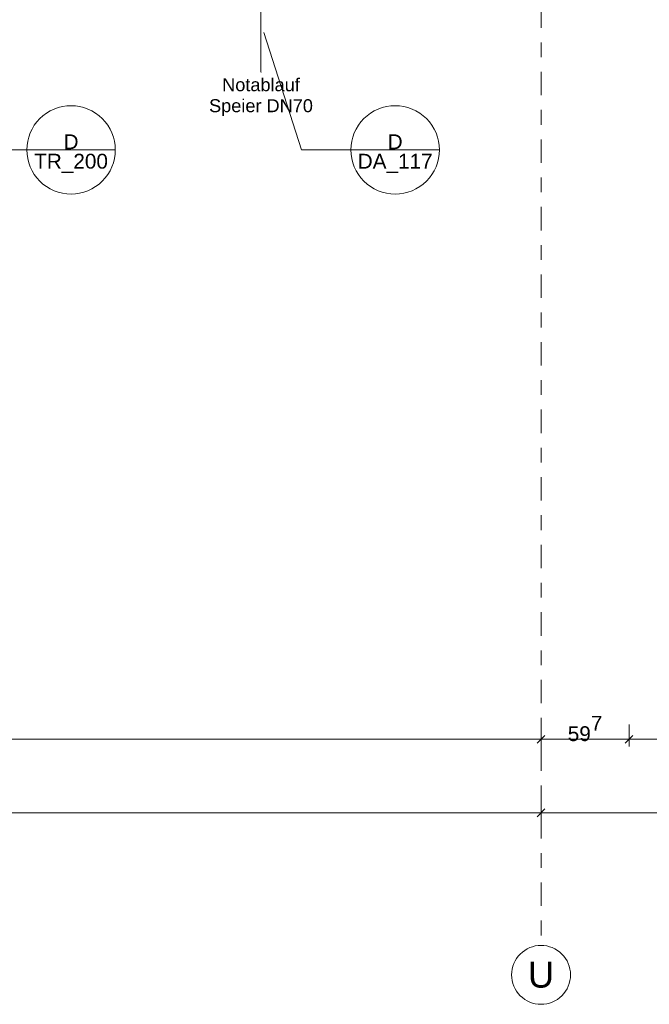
# Model space of a CAD drawing. Header units: metres. Extents: x -180 to 4, y -47 to 4.
# Tile 13 of 256: x -163.76 to -159.49, y -46.57 to -39.89. Entities that reach past the tile are written whole.
import ezdxf

# ---------------------------------------------------------------- set-up
doc = ezdxf.new("R2010")
doc.units = ezdxf.units.M
doc.header["$LTSCALE"] = 0.05
doc.header["$PDMODE"] = 1
doc.header["$PDSIZE"] = -2
doc.linetypes.add('Linienart-53', pattern=[5.291531, 3.175, -1.058062, 0.352704, -0.705764])
doc.layers.get('0').update_dxf_attribs({"lineweight": 25})
for name, color, linetype, lineweight, true_color in [('30 -36 Dächer- 4 Dachbekleidungen', 7, 'Continuous', 9, 0xccccff), ('70 -72 Beschriftung- 1 Beschriftung allgemein', 7, 'Continuous', 9, 0xff6633), ('70 -72 Beschriftung- 7 Detailverweise', 7, 'Continuous', 9, 0x00dd00), ('70 -76 Bemaßung- 2 Allgemein', 7, 'Continuous', 5, 0x6666cc)]:
    doc.layers.add(name, color=color, linetype=linetype, lineweight=lineweight, true_color=true_color)
for name, color, linetype, lineweight in [('40 -41 Abwasser_Wasser_Gas- 2 Wasser-1', 7, 'Continuous', 15), ('70 -71 Achsen- 1 Gebäudeachsen', 7, 'Linienart-53', 18), ('Keine', 7, 'Continuous', 9)]:
    doc.layers.add(name, color=color, linetype=linetype, lineweight=lineweight)
doc.styles.add('Arial', font='arial.ttf')
doc.dimstyles.new('k+k 1_50', dxfattribs={"dimtxt": 0.075516, "dimasz": 0.05302, "dimexe": 0.05, "dimexo": 0.15, "dimgap": 0.01, "dimtad": 1, "dimdec": 3, "dimtxsty": 'Arial', "dimblk": 'VW_SLASH', "dimblk1": 'VW_SLASH', "dimblk2": 'VW_SLASH', "dimcen": 0, "dimdle": 0.05, "dimadec": 3, "dimazin": 0, "dimtfac": 0.75, "dimtdec": 3, "dimtix": 1, "dimtmove": 0, "dimatfit": 0, "dimldrblk": 'VW_SLASH-1', "dimfxl": 0.125, "dimfxlon": 1, "dimfrac": 2, "dimtolj": 1, "dimarcsym": 0})
doc.dimstyles.new('k+k_klein', dxfattribs={"dimtxt": 0.075516, "dimasz": 0.05302, "dimexe": 0.05, "dimexo": 0.15, "dimgap": 0.005, "dimtad": 1, "dimdec": 3, "dimtxsty": 'Arial', "dimblk": 'VW_SLASH-2', "dimblk1": 'VW_SLASH-2', "dimblk2": 'VW_SLASH-2', "dimcen": 0, "dimdle": 0.025, "dimadec": 3, "dimazin": 0, "dimtfac": 0.75, "dimtdec": 3, "dimtix": 1, "dimtmove": 0, "dimatfit": 0, "dimldrblk": 'VW_FILLEDARROW', "dimfxl": 0.1, "dimfxlon": 1, "dimfrac": 2, "dimtolj": 1, "dimarcsym": 0})

# ---------------------------------------------------------------- blocks, each defined once
blk = doc.blocks.new('Gruppe-104')
at = {"layer": '70 -72 Beschriftung- 7 Detailverweise'}
blk.add_line((0.935, 0), (0.335, 0), dxfattribs=at)
at = {"layer": '70 -72 Beschriftung- 7 Detailverweise', "flags": 128}
blk.add_lwpolyline([(0.935, 0), (0.9336, -0.0294), (0.9292, -0.0585), (0.9221, -0.0871), (0.9122, -0.1148), (0.8996, -0.1414), (0.8844, -0.1667), (0.8669, -0.1903), (0.8471, -0.2121), (0.8253, -0.2319), (0.8017, -0.2494), (0.7764, -0.2646), (0.7498, -0.2772), (0.7221, -0.2871), (0.6935, -0.2942), (0.6644, -0.2986), (0.635, -0.3), (0.6056, -0.2986), (0.5765, -0.2942), (0.5479, -0.2871), (0.5202, -0.2772), (0.4936, -0.2646), (0.4683, -0.2494), (0.4447, -0.2319), (0.4229, -0.2121), (0.4031, -0.1903), (0.3856, -0.1667), (0.3704, -0.1414), (0.3578, -0.1148), (0.3479, -0.0871), (0.3408, -0.0585), (0.3364, -0.0294), (0.335, 0), (0.3364, 0.0294), (0.3408, 0.0585), (0.3479, 0.0871), (0.3578, 0.1148), (0.3704, 0.1414), (0.3856, 0.1667), (0.4031, 0.1903), (0.4229, 0.2121), (0.4447, 0.2319), (0.4683, 0.2494), (0.4936, 0.2646), (0.5202, 0.2772), (0.5479, 0.2871), (0.5765, 0.2942), (0.6056, 0.2986), (0.635, 0.3), (0.6644, 0.2986), (0.6935, 0.2942), (0.7221, 0.2871), (0.7498, 0.2772), (0.7764, 0.2646), (0.8017, 0.2494), (0.8253, 0.2319), (0.8471, 0.2121), (0.8669, 0.1903), (0.8844, 0.1667), (0.8996, 0.1414), (0.9122, 0.1148), (0.9221, 0.0871), (0.9292, 0.0585), (0.9336, 0.0294)], close=True, dxfattribs=at)
at = {"layer": '70 -72 Beschriftung- 7 Detailverweise'}
blk.add_point((0.635, 0), dxfattribs=at)
at = {"layer": '70 -72 Beschriftung- 7 Detailverweise', "line_spacing_factor": 0.96878, "style": 'Arial'}
for s, insert, char_height, attachment_point in [('D', (0.635, 0.0046), 0.1007, 8), ('DA_117', (0.635, -0.0267), 0.10069, 2)]:
    blk.add_mtext(s, dxfattribs=dict(at, insert=insert, char_height=char_height, attachment_point=attachment_point))
blk = doc.blocks.new('Referenzmarkierung-22')
at = {"layer": '70 -72 Beschriftung- 7 Detailverweise', "transparency": 33554687}
for q in [(-0.2566, 0.7972), (0.635, 0)]:
    blk.add_line((0, 0), q, dxfattribs=at)
at = {"layer": '70 -72 Beschriftung- 7 Detailverweise', "color": 7, "transparency": 33554687}
blk.add_blockref('Gruppe-104', (0, 0), dxfattribs=at)
blk = doc.blocks.new('Gruppe-134')
at = {"layer": '70 -72 Beschriftung- 1 Beschriftung allgemein', "linetype": 'Continuous', "lineweight": 0}
blk.add_hatch(color=30, dxfattribs=at).paths.add_polyline_path([(-162.1202, -40.2386), (-162.121, -40.2416), (-162.1218, -40.2386)])
at = {"layer": '70 -72 Beschriftung- 1 Beschriftung allgemein', "lineweight": 5, "flags": 128}
blk.add_lwpolyline([(-162.1202, -40.2386), (-162.121, -40.2416), (-162.1218, -40.2386)], close=True, dxfattribs=at)
at = {"layer": '70 -72 Beschriftung- 1 Beschriftung allgemein', "insert": (-162.121, -40.2832), "char_height": 0.088103, "attachment_point": 2, "line_spacing_factor": 0.969685, "style": 'Arial'}
blk.add_mtext('Notablauf\\PSpeier DN70', dxfattribs=at)
at = {"color": 255}
blk.add_wipeout([(-162.1643, -39.702), (-162.1616, -39.6979), (-162.1586, -39.6941), (-162.1552, -39.6905), (-162.1514, -39.6874), (-162.1474, -39.6846), (-162.1431, -39.6822), (-162.1386, -39.6802), (-162.1339, -39.6787), (-162.1291, -39.6777), (-162.1243, -39.6771), (-162.1194, -39.6771), (-162.1145, -39.6775), (-162.1096, -39.6783), (-162.1049, -39.6797), (-162.1004, -39.6815), (-162.096, -39.6837), (-162.0919, -39.6864), (-162.088, -39.6894), (-162.0845, -39.6929), (-162.0813, -39.6966), (-162.0785, -39.7006), (-162.0762, -39.7049), (-162.0742, -39.7094), (-162.0727, -39.7141), (-162.0717, -39.7189), (-162.0711, -39.7238), (-162.071, -39.7287), (-162.0714, -39.7336), (-162.0723, -39.7384), (-162.0737, -39.7431), (-162.0755, -39.7477), (-162.0777, -39.752), (-162.0804, -39.7562), (-162.0834, -39.76), (-162.0868, -39.7635), (-162.0906, -39.7667), (-162.0946, -39.7695), (-162.0989, -39.7719), (-162.1034, -39.7738), (-162.1081, -39.7753), (-162.1129, -39.7764), (-162.1177, -39.7769), (-162.1226, -39.777), (-162.1275, -39.7766), (-162.1324, -39.7757), (-162.1371, -39.7744), (-162.1416, -39.7726), (-162.146, -39.7703), (-162.1501, -39.7677), (-162.154, -39.7646), (-162.1575, -39.7612), (-162.1607, -39.7575), (-162.1635, -39.7534), (-162.1658, -39.7492), (-162.1678, -39.7447), (-162.1693, -39.74), (-162.1703, -39.7352), (-162.1709, -39.7303), (-162.171, -39.7254), (-162.1706, -39.7205), (-162.1697, -39.7157), (-162.1683, -39.711), (-162.1665, -39.7064)], dxfattribs=at).dxf.layer = '40 -41 Abwasser_Wasser_Gas- 2 Wasser-1'
at = {"layer": '40 -41 Abwasser_Wasser_Gas- 2 Wasser-1', "flags": 128}
blk.add_lwpolyline([(-162.1643, -39.702), (-162.1616, -39.6979), (-162.1586, -39.6941), (-162.1552, -39.6905), (-162.1514, -39.6874), (-162.1474, -39.6846), (-162.1431, -39.6822), (-162.1386, -39.6802), (-162.1339, -39.6787), (-162.1291, -39.6777), (-162.1243, -39.6771), (-162.1194, -39.6771), (-162.1145, -39.6775), (-162.1096, -39.6783), (-162.1049, -39.6797), (-162.1004, -39.6815), (-162.096, -39.6837), (-162.0919, -39.6864), (-162.088, -39.6894), (-162.0845, -39.6929), (-162.0813, -39.6966), (-162.0785, -39.7006), (-162.0762, -39.7049), (-162.0742, -39.7094), (-162.0727, -39.7141), (-162.0717, -39.7189), (-162.0711, -39.7238), (-162.071, -39.7287), (-162.0714, -39.7336), (-162.0723, -39.7384), (-162.0737, -39.7431), (-162.0755, -39.7477), (-162.0777, -39.752), (-162.0804, -39.7562), (-162.0834, -39.76), (-162.0868, -39.7635), (-162.0906, -39.7667), (-162.0946, -39.7695), (-162.0989, -39.7719), (-162.1034, -39.7738), (-162.1081, -39.7753), (-162.1129, -39.7764), (-162.1177, -39.7769), (-162.1226, -39.777), (-162.1275, -39.7766), (-162.1324, -39.7757), (-162.1371, -39.7744), (-162.1416, -39.7726), (-162.146, -39.7703), (-162.1501, -39.7677), (-162.154, -39.7646), (-162.1575, -39.7612), (-162.1607, -39.7575), (-162.1635, -39.7534), (-162.1658, -39.7492), (-162.1678, -39.7447), (-162.1693, -39.74), (-162.1703, -39.7352), (-162.1709, -39.7303), (-162.171, -39.7254), (-162.1706, -39.7205), (-162.1697, -39.7157), (-162.1683, -39.711), (-162.1665, -39.7064)], close=True, dxfattribs=at)
at = {"layer": '70 -72 Beschriftung- 1 Beschriftung allgemein'}
blk.add_line((-162.121, -39.727), (-162.121, -40.2416), dxfattribs=at)
blk = doc.blocks.new('Gruppe-198')
at = {"layer": '70 -72 Beschriftung- 7 Detailverweise', "transparency": 33554687}
for p, q in [((-164.0446, -40.7696), (-163.4096, -40.7696)), ((-161.8458, -40.7696), (-161.2108, -40.7696))]:
    blk.add_line(p, q, dxfattribs=at)
at = {"layer": '70 -72 Beschriftung- 7 Detailverweise'}
for p, q in [((-163.1096, -40.7696), (-163.7096, -40.7696)), ((-160.9108, -40.7696), (-161.5108, -40.7696))]:
    blk.add_line(p, q, dxfattribs=at)
at = {"layer": '70 -72 Beschriftung- 7 Detailverweise', "flags": 128}
for points in [[(-163.1096, -40.7696), (-163.111, -40.799), (-163.1153, -40.8281), (-163.1225, -40.8567), (-163.1324, -40.8844), (-163.145, -40.911), (-163.1601, -40.9362), (-163.1777, -40.9599), (-163.1974, -40.9817), (-163.2193, -41.0015), (-163.2429, -41.019), (-163.2682, -41.0341), (-163.2948, -41.0467), (-163.3225, -41.0566), (-163.3511, -41.0638), (-163.3802, -41.0681), (-163.4096, -41.0696), (-163.439, -41.0681), (-163.4681, -41.0638), (-163.4967, -41.0566), (-163.5244, -41.0467), (-163.551, -41.0341), (-163.5762, -41.019), (-163.5999, -41.0015), (-163.6217, -40.9817), (-163.6415, -40.9599), (-163.659, -40.9362), (-163.6742, -40.911), (-163.6867, -40.8844), (-163.6967, -40.8567), (-163.7038, -40.8281), (-163.7081, -40.799), (-163.7096, -40.7696), (-163.7081, -40.7402), (-163.7038, -40.711), (-163.6967, -40.6825), (-163.6867, -40.6548), (-163.6742, -40.6281), (-163.659, -40.6029), (-163.6415, -40.5792), (-163.6217, -40.5574), (-163.5999, -40.5377), (-163.5762, -40.5201), (-163.551, -40.505), (-163.5244, -40.4924), (-163.4967, -40.4825), (-163.4681, -40.4753), (-163.439, -40.471), (-163.4096, -40.4696), (-163.3802, -40.471), (-163.3511, -40.4753), (-163.3225, -40.4825), (-163.2948, -40.4924), (-163.2682, -40.505), (-163.2429, -40.5201), (-163.2193, -40.5377), (-163.1974, -40.5574), (-163.1777, -40.5792), (-163.1601, -40.6029), (-163.145, -40.6281), (-163.1324, -40.6548), (-163.1225, -40.6825), (-163.1153, -40.711), (-163.111, -40.7402)], [(-160.9108, -40.7696), (-160.9122, -40.799), (-160.9166, -40.8281), (-160.9237, -40.8567), (-160.9336, -40.8844), (-160.9462, -40.911), (-160.9613, -40.9362), (-160.9789, -40.9599), (-160.9987, -40.9817), (-161.0205, -41.0015), (-161.0441, -41.019), (-161.0694, -41.0341), (-161.096, -41.0467), (-161.1237, -41.0566), (-161.1523, -41.0638), (-161.1814, -41.0681), (-161.2108, -41.0696), (-161.2402, -41.0681), (-161.2693, -41.0638), (-161.2979, -41.0566), (-161.3256, -41.0467), (-161.3522, -41.0341), (-161.3775, -41.019), (-161.4011, -41.0015), (-161.4229, -40.9817), (-161.4427, -40.9599), (-161.4602, -40.9362), (-161.4754, -40.911), (-161.488, -40.8844), (-161.4979, -40.8567), (-161.505, -40.8281), (-161.5093, -40.799), (-161.5108, -40.7696), (-161.5093, -40.7402), (-161.505, -40.711), (-161.4979, -40.6825), (-161.488, -40.6548), (-161.4754, -40.6281), (-161.4602, -40.6029), (-161.4427, -40.5792), (-161.4229, -40.5574), (-161.4011, -40.5377), (-161.3775, -40.5201), (-161.3522, -40.505), (-161.3256, -40.4924), (-161.2979, -40.4825), (-161.2693, -40.4753), (-161.2402, -40.471), (-161.2108, -40.4696), (-161.1814, -40.471), (-161.1523, -40.4753), (-161.1237, -40.4825), (-161.096, -40.4924), (-161.0694, -40.505), (-161.0441, -40.5201), (-161.0205, -40.5377), (-160.9987, -40.5574), (-160.9789, -40.5792), (-160.9613, -40.6029), (-160.9462, -40.6281), (-160.9336, -40.6548), (-160.9237, -40.6825), (-160.9166, -40.711), (-160.9122, -40.7402)]]:
    blk.add_lwpolyline(points, close=True, dxfattribs=at)
at = {"layer": '70 -72 Beschriftung- 7 Detailverweise'}
for p in [(-163.4096, -40.7696), (-161.2108, -40.7696)]:
    blk.add_point(p, dxfattribs=at)
at = {"layer": '70 -72 Beschriftung- 7 Detailverweise', "line_spacing_factor": 0.96878, "style": 'Arial'}
for s, insert, char_height, attachment_point in [('D', (-163.4096, -40.765), 0.1007, 8), ('D', (-161.2108, -40.765), 0.1007, 8), ('TR_200', (-163.4096, -40.7962), 0.10069, 2), ('DA_117', (-161.2108, -40.7962), 0.10069, 2)]:
    blk.add_mtext(s, dxfattribs=dict(at, insert=insert, char_height=char_height, attachment_point=attachment_point))
at = {"color": 255}
blk.add_wipeout([(-173.236, -40.347), (-172.846, -40.347), (-172.846, -40.307), (-173.196, -40.307), (-173.196, -39.702), (-160.641, -39.702), (-160.641, -39.662), (-173.236, -39.662)], dxfattribs=at).dxf.layer = '30 -36 Dächer- 4 Dachbekleidungen'
blk.add_wipeout([(-173.136, -40.247), (-172.846, -40.247), (-172.846, -40.157), (-173.046, -40.157), (-173.046, -39.852), (-160.641, -39.852), (-160.641, -39.762), (-173.136, -39.762)], dxfattribs=at).dxf.layer = '30 -36 Dächer- 4 Dachbekleidungen'
at = {"layer": '70 -72 Beschriftung- 7 Detailverweise'}
blk.add_blockref('Referenzmarkierung-22', (-161.8458, -40.7696), dxfattribs=at)
at = {"layer": '40 -41 Abwasser_Wasser_Gas- 2 Wasser-1', "color": 7}
blk.add_blockref('Gruppe-134', (0, 0), dxfattribs=at)
at = {"layer": '70 -72 Beschriftung- 7 Detailverweise', "transparency": 33554687}
blk.add_line((-161.8458, -40.7696), (-162.1024, -39.9724), dxfattribs=at)
blk = doc.blocks.new('_Dach_2D (2D)')
at = {"layer": '70 -72 Beschriftung- 1 Beschriftung allgemein', "color": 7}
blk.add_blockref('Gruppe-198', (0, 0), dxfattribs=at)
blk = doc.blocks.new('VW_SLASH-2')
at = {"color": 0, "linetype": 'ByBlock', "lineweight": -2, "transparency": 16777216}
blk.add_line((0.47, 0), (-1, 0), dxfattribs=at)
at = {"color": 0, "lineweight": 5, "transparency": 16777216, "flags": 128}
blk.add_lwpolyline([(0.5, 0.5), (-0.5, -0.5)], dxfattribs=at)
blk = doc.blocks.new('*D2209')
at = {"layer": '70 -76 Bemaßung- 2 Allgemein', "color": 0, "lineweight": -2}
for p, q in [((-167.821, -45.172), (-167.821, -45.322)), ((-160.221, -45.172), (-160.221, -45.322)), ((-160.274, -45.272), (-167.768, -45.272))]:
    blk.add_line(p, q, dxfattribs=at)
at = {"layer": 'Defpoints', "color": 0}
for p in [(-167.821, -42.294), (-160.221, -42.294), (-167.821, -45.272)]:
    blk.add_point(p, dxfattribs=at)
at = {"layer": '70 -76 Bemaßung- 2 Allgemein', "color": 0, "lineweight": -2, "xscale": 0.05302001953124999, "yscale": 0.05302001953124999, "zscale": 0.05302001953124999, "rotation": 180}
blk.add_blockref('VW_SLASH-2', (-167.821, -45.272), dxfattribs=at)
at = {"layer": '70 -76 Bemaßung- 2 Allgemein', "color": 0, "lineweight": -2, "xscale": 0.05302001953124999, "yscale": 0.05302001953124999, "zscale": 0.05302001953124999}
blk.add_blockref('VW_SLASH-2', (-160.221, -45.272), dxfattribs=at)
at = {"layer": '70 -76 Bemaßung- 2 Allgemein', "color": 0, "insert": (-164.021, -45.2066), "char_height": 0.10069, "attachment_point": 5, "style": 'Arial'}
blk.add_mtext('\\A1;7,60', dxfattribs=at)
blk = doc.blocks.new('VW_FILLEDARROW')
at = {"linetype": 'Continuous', "lineweight": 0, "transparency": 16777216}
blk.add_hatch(color=0, dxfattribs=at).paths.add_polyline_path([(-2.83, 0.76), (0, 0), (-2.83, -0.76)])
at = {"color": 0, "lineweight": 5, "transparency": 16777216, "flags": 128}
blk.add_lwpolyline([(-2.83, 0.76), (0, 0), (-2.83, -0.76)], close=True, dxfattribs=at)
blk = doc.blocks.new('*D2210')
at = {"layer": '70 -76 Bemaßung- 2 Allgemein', "color": 0, "lineweight": -2}
for p, q in [((-160.221, -45.172), (-160.221, -45.322)), ((-152.621, -45.172), (-152.621, -45.322)), ((-152.674, -45.272), (-160.168, -45.272))]:
    blk.add_line(p, q, dxfattribs=at)
at = {"layer": 'Defpoints', "color": 0}
for p in [(-160.221, -42.294), (-152.621, -42.294), (-160.221, -45.272)]:
    blk.add_point(p, dxfattribs=at)
at = {"layer": '70 -76 Bemaßung- 2 Allgemein', "color": 0, "lineweight": -2, "xscale": 0.05302001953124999, "yscale": 0.05302001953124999, "zscale": 0.05302001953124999, "rotation": 180}
blk.add_blockref('VW_SLASH-2', (-160.221, -45.272), dxfattribs=at)
at = {"layer": '70 -76 Bemaßung- 2 Allgemein', "color": 0, "lineweight": -2, "xscale": 0.05302001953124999, "yscale": 0.05302001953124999, "zscale": 0.05302001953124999}
blk.add_blockref('VW_SLASH-2', (-152.621, -45.272), dxfattribs=at)
at = {"layer": '70 -76 Bemaßung- 2 Allgemein', "color": 0, "insert": (-156.421, -45.2066), "char_height": 0.10069, "attachment_point": 5, "style": 'Arial'}
blk.add_mtext('\\A1;7,60', dxfattribs=at)
blk = doc.blocks.new('VW_SLASH')
at = {"color": 0, "linetype": 'ByBlock', "lineweight": -2, "transparency": 16777216}
blk.add_line((0.94, 0), (-1, 0), dxfattribs=at)
at = {"color": 0, "lineweight": 20, "transparency": 16777216, "flags": 128}
blk.add_lwpolyline([(0.5, 0.5), (-0.5, -0.5)], dxfattribs=at)
blk = doc.blocks.new('*D2258')
at = {"layer": '70 -76 Bemaßung- 2 Allgemein', "color": 0, "lineweight": -2}
for p, q in [((-178.143, -39.447), (-178.318, -39.447)), ((-178.268, -39.991), (-178.268, -39.5001)), ((-178.143, -40.044), (-178.318, -40.044))]:
    blk.add_line(p, q, dxfattribs=at)
at = {"layer": 'Defpoints', "color": 0}
for p in [(-178.268, -39.447), (-175.421, -39.447), (-160.181, -40.044)]:
    blk.add_point(p, dxfattribs=at)
at = {"layer": '70 -76 Bemaßung- 2 Allgemein', "color": 0, "lineweight": -2, "xscale": 0.05302001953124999, "yscale": 0.05302001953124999, "zscale": 0.05302001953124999}
for p, rotation in [((-178.268, -39.447), 90), ((-178.268, -40.044), 270)]:
    blk.add_blockref('VW_SLASH', p, dxfattribs=dict(at, rotation=rotation))
at = {"layer": '70 -76 Bemaßung- 2 Allgemein', "color": 0, "insert": (-178.3453, -39.7455), "char_height": 0.100689, "attachment_point": 5, "rotation": 90, "style": 'Arial'}
blk.add_mtext('\\A1;59\\S7^ ;', dxfattribs=at)
blk = doc.blocks.new('VW_SLASH-1')
at = {"color": 0, "linetype": 'ByBlock', "lineweight": -2, "transparency": 16777216}
blk.add_line((0.94, 0), (-1, 0), dxfattribs=at)
at = {"color": 0, "lineweight": 5, "transparency": 16777216, "flags": 128}
blk.add_lwpolyline([(0.5, 0.5), (-0.5, -0.5)], dxfattribs=at)
blk = doc.blocks.new('*D2261')
at = {"layer": '70 -76 Bemaßung- 2 Allgemein', "color": 0, "lineweight": -2}
for p, q in [((-175.421, -44.672), (-175.421, -44.822)), ((-160.221, -44.872), (-160.221, -44.722)), ((-160.274, -44.772), (-175.368, -44.772))]:
    blk.add_line(p, q, dxfattribs=at)
at = {"layer": 'Defpoints', "color": 0}
for p in [(-175.421, -31.197), (-175.421, -44.772), (-160.221, -45.272)]:
    blk.add_point(p, dxfattribs=at)
at = {"layer": '70 -76 Bemaßung- 2 Allgemein', "color": 0, "lineweight": -2, "xscale": 0.05302001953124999, "yscale": 0.05302001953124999, "zscale": 0.05302001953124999, "rotation": 180}
blk.add_blockref('VW_SLASH-2', (-175.421, -44.772), dxfattribs=at)
at = {"layer": '70 -76 Bemaßung- 2 Allgemein', "color": 0, "lineweight": -2, "xscale": 0.05302001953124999, "yscale": 0.05302001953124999, "zscale": 0.05302001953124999}
blk.add_blockref('VW_SLASH-2', (-160.221, -44.772), dxfattribs=at)
at = {"layer": '70 -76 Bemaßung- 2 Allgemein', "color": 0, "insert": (-167.821, -44.7066), "char_height": 0.10069, "attachment_point": 5, "style": 'Arial'}
blk.add_mtext('\\A1;15,20', dxfattribs=at)
blk = doc.blocks.new('*D2262')
at = {"layer": '70 -76 Bemaßung- 2 Allgemein', "color": 0, "lineweight": -2}
for p, q in [((-160.221, -44.872), (-160.221, -44.722)), ((-159.624, -44.672), (-159.624, -44.822)), ((-159.677, -44.772), (-160.168, -44.772))]:
    blk.add_line(p, q, dxfattribs=at)
at = {"layer": 'Defpoints', "color": 0}
for p in [(-159.624, -11.657), (-160.221, -44.772), (-160.221, -45.272)]:
    blk.add_point(p, dxfattribs=at)
at = {"layer": '70 -76 Bemaßung- 2 Allgemein', "color": 0, "lineweight": -2, "xscale": 0.05302001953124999, "yscale": 0.05302001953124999, "zscale": 0.05302001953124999, "rotation": 180}
blk.add_blockref('VW_SLASH-2', (-160.221, -44.772), dxfattribs=at)
at = {"layer": '70 -76 Bemaßung- 2 Allgemein', "color": 0, "lineweight": -2, "xscale": 0.05302001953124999, "yscale": 0.05302001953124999, "zscale": 0.05302001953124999}
blk.add_blockref('VW_SLASH-2', (-159.624, -44.772), dxfattribs=at)
at = {"layer": '70 -76 Bemaßung- 2 Allgemein', "color": 0, "insert": (-159.9225, -44.6997), "char_height": 0.100689, "attachment_point": 5, "style": 'Arial'}
blk.add_mtext('\\A1;59\\S7^ ;', dxfattribs=at)
blk = doc.blocks.new('*D2263')
at = {"layer": '70 -76 Bemaßung- 2 Allgemein', "color": 0, "lineweight": -2}
for p, q in [((-159.624, -44.672), (-159.624, -44.822)), ((-100.018, -44.672), (-100.018, -44.822)), ((-100.071, -44.772), (-159.571, -44.772))]:
    blk.add_line(p, q, dxfattribs=at)
at = {"layer": 'Defpoints', "color": 0}
for p in [(-159.624, -11.657), (-100.018, -31.157), (-159.624, -44.772)]:
    blk.add_point(p, dxfattribs=at)
at = {"layer": '70 -76 Bemaßung- 2 Allgemein', "color": 0, "lineweight": -2, "xscale": 0.05302001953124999, "yscale": 0.05302001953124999, "zscale": 0.05302001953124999, "rotation": 180}
blk.add_blockref('VW_SLASH-2', (-159.624, -44.772), dxfattribs=at)
at = {"layer": '70 -76 Bemaßung- 2 Allgemein', "color": 0, "lineweight": -2, "xscale": 0.05302001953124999, "yscale": 0.05302001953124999, "zscale": 0.05302001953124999}
blk.add_blockref('VW_SLASH-2', (-100.018, -44.772), dxfattribs=at)
at = {"layer": '70 -76 Bemaßung- 2 Allgemein', "color": 0, "insert": (-129.821, -44.6889), "char_height": 0.100689, "attachment_point": 5, "style": 'Arial'}
blk.add_mtext('\\A1;59,60\\S6^ ;', dxfattribs=at)
blk = doc.blocks.new('_Achsen (3D)')
at = {"layer": '70 -71 Achsen- 1 Gebäudeachsen', "transparency": 33554687}
blk.add_line((-160.221, 3.8), (-160.221, -46.172), dxfattribs=at)
at = {"color": 255, "transparency": 33554687}
blk.add_wipeout([(-160.221, -46.172), (-160.2014, -46.173), (-160.182, -46.1759), (-160.1629, -46.1807), (-160.1445, -46.1873), (-160.1267, -46.1957), (-160.1099, -46.2057), (-160.0941, -46.2174), (-160.0796, -46.2306), (-160.0664, -46.2452), (-160.0547, -46.2609), (-160.0446, -46.2778), (-160.0362, -46.2955), (-160.0296, -46.314), (-160.0248, -46.333), (-160.022, -46.3524), (-160.021, -46.372), (-160.022, -46.3916), (-160.0248, -46.4111), (-160.0296, -46.4301), (-160.0362, -46.4486), (-160.0446, -46.4663), (-160.0547, -46.4832), (-160.0664, -46.4989), (-160.0796, -46.5135), (-160.0941, -46.5266), (-160.1099, -46.5383), (-160.1267, -46.5484), (-160.1445, -46.5568), (-160.1629, -46.5634), (-160.182, -46.5682), (-160.2014, -46.5711), (-160.221, -46.572), (-160.2406, -46.5711), (-160.26, -46.5682), (-160.2791, -46.5634), (-160.2975, -46.5568), (-160.3153, -46.5484), (-160.3321, -46.5383), (-160.3479, -46.5266), (-160.3624, -46.5135), (-160.3756, -46.4989), (-160.3873, -46.4832), (-160.3974, -46.4663), (-160.4058, -46.4486), (-160.4124, -46.4301), (-160.4172, -46.4111), (-160.42, -46.3916), (-160.421, -46.372), (-160.42, -46.3524), (-160.4172, -46.333), (-160.4124, -46.314), (-160.4058, -46.2955), (-160.3974, -46.2778), (-160.3873, -46.2609), (-160.3756, -46.2452), (-160.3624, -46.2306), (-160.3479, -46.2174), (-160.3321, -46.2057), (-160.3153, -46.1957), (-160.2975, -46.1873), (-160.2791, -46.1807), (-160.26, -46.1759), (-160.2406, -46.173)], dxfattribs=at).dxf.layer = 'Keine'
at = {"layer": 'Keine', "transparency": 33554687, "flags": 128}
blk.add_lwpolyline([(-160.221, -46.172), (-160.2014, -46.173), (-160.182, -46.1759), (-160.1629, -46.1807), (-160.1445, -46.1873), (-160.1267, -46.1957), (-160.1099, -46.2057), (-160.0941, -46.2174), (-160.0796, -46.2306), (-160.0664, -46.2452), (-160.0547, -46.2609), (-160.0446, -46.2778), (-160.0362, -46.2955), (-160.0296, -46.314), (-160.0248, -46.333), (-160.022, -46.3524), (-160.021, -46.372), (-160.022, -46.3916), (-160.0248, -46.4111), (-160.0296, -46.4301), (-160.0362, -46.4486), (-160.0446, -46.4663), (-160.0547, -46.4832), (-160.0664, -46.4989), (-160.0796, -46.5135), (-160.0941, -46.5266), (-160.1099, -46.5383), (-160.1267, -46.5484), (-160.1445, -46.5568), (-160.1629, -46.5634), (-160.182, -46.5682), (-160.2014, -46.5711), (-160.221, -46.572), (-160.2406, -46.5711), (-160.26, -46.5682), (-160.2791, -46.5634), (-160.2975, -46.5568), (-160.3153, -46.5484), (-160.3321, -46.5383), (-160.3479, -46.5266), (-160.3624, -46.5135), (-160.3756, -46.4989), (-160.3873, -46.4832), (-160.3974, -46.4663), (-160.4058, -46.4486), (-160.4124, -46.4301), (-160.4172, -46.4111), (-160.42, -46.3916), (-160.421, -46.372), (-160.42, -46.3524), (-160.4172, -46.333), (-160.4124, -46.314), (-160.4058, -46.2955), (-160.3974, -46.2778), (-160.3873, -46.2609), (-160.3756, -46.2452), (-160.3624, -46.2306), (-160.3479, -46.2174), (-160.3321, -46.2057), (-160.3153, -46.1957), (-160.2975, -46.1873), (-160.2791, -46.1807), (-160.26, -46.1759), (-160.2406, -46.173)], close=True, dxfattribs=at)
at = {"layer": 'Keine', "transparency": 33554687, "insert": (-160.221, -46.372), "char_height": 0.1762, "attachment_point": 5, "line_spacing_factor": 0.970891, "style": 'Arial'}
blk.add_mtext('U', dxfattribs=at)
blk = doc.blocks.new('Gruppe-1910')
at = {"layer": '70 -76 Bemaßung- 2 Allgemein'}
for p1, p2, picture, middle in [((-160.22099996, -42.29404198), (-167.82099996, -42.29404198), '*D2209', (-164.02099996, -45.20657844)), ((-152.62099996, -42.29404198), (-160.22099996, -42.29404198), '*D2210', (-156.42099996, -45.20657844))]:
    dim = blk.add_aligned_dim(p1=p1, p2=p2, distance=2.978, text='7,60', dimstyle='k+k_klein', override={"dimtxt": 0.100689, "dimgap": 0.005, "dimdec": 8, "dimpost": '<>', "dimtxsty": 'Arial', "dimtmove": 2}, dxfattribs=at)
    dim.commit()
    dim.dimension.update_dxf_attribs({"geometry": picture, "text_midpoint": middle})
blk = doc.blocks.new('Gruppe-1913')
at = {"layer": '70 -76 Bemaßung- 2 Allgemein'}
dim = blk.add_linear_dim(base=(-178.26799996, -39.44704198), p1=(-160.18099996, -40.04404198), p2=(-175.42099996, -39.44704198), angle=270, text='59\\S7^ ;', dimstyle='k+k 1_50', override={"dimtxt": 0.100689, "dimgap": 0.01, "dimdec": 8, "dimpost": '<>', "dimtxsty": 'Arial', "dimtmove": 2}, dxfattribs=at)
dim.commit()
dim.dimension.update_dxf_attribs({"geometry": '*D2258', "text_midpoint": (-178.34532711, -39.74554198)})
blk = doc.blocks.new('Gruppe-1914')
at = {"layer": '70 -76 Bemaßung- 2 Allgemein'}
for base, p1, p2, text, picture, middle in [((-160.22099996, -44.77204198), (-159.62399996, -11.65704198), (-160.22099996, -45.27204198), '59\\S7^ ;', '*D2262', (-159.92249996, -44.69971483)), ((-159.62399996, -44.77204198), (-100.01799996, -31.15704198), (-159.62399996, -11.65704198), '59,60\\S6^ ;', '*D2263', (-129.82099996, -44.68894115)), ((-175.42099996, -44.77204198), (-160.22099996, -45.27204198), (-175.42099996, -31.19704198), '15,20', '*D2261', (-167.82099996, -44.70657844))]:
    dim = blk.add_linear_dim(base=base, p1=p1, p2=p2, text=text, dimstyle='k+k_klein', override={"dimtxt": 0.100689, "dimgap": 0.005, "dimdec": 8, "dimpost": '<>', "dimtxsty": 'Arial', "dimtmove": 2}, dxfattribs=at)
    dim.commit()
    dim.dimension.update_dxf_attribs({"geometry": picture, "text_midpoint": middle})
blk = doc.blocks.new('_Dach_2D Bemaßung_ Beschriftung (2D)')
at = {"layer": '70 -76 Bemaßung- 2 Allgemein'}
for name in ['Gruppe-1913', 'Gruppe-1914', 'Gruppe-1910']:
    blk.add_blockref(name, (0, 0), dxfattribs=at)

msp = doc.modelspace()

# ---------------------------------------------------------------- block references
at = {"layer": 'Keine', "color": 1}
msp.add_blockref('_Dach_2D (2D)', (0, 0), dxfattribs=at)

# ---------------------------------------------------------------- next in the draw order: block references
msp.add_blockref('_Dach_2D Bemaßung_ Beschriftung (2D)', (0, 0), dxfattribs=at)

# ---------------------------------------------------------------- next in the draw order: block references
msp.add_blockref('_Achsen (3D)', (0, 0), dxfattribs=at)

doc.saveas('drawing.dxf')
